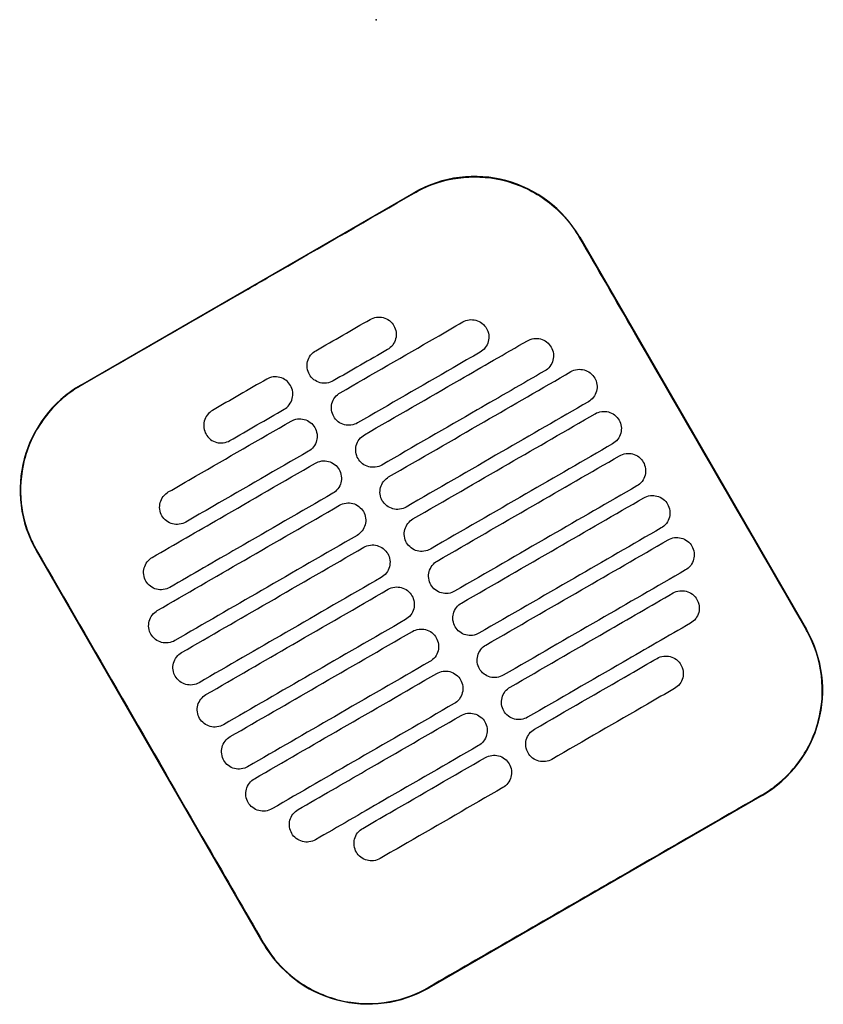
# Model space of a CAD drawing. Header units: metres. Extents: x 15.2 to 54.2, y -39.7 to 1.1.
# Tile 114 of 256: x 35.249 to 35.447, y -39.003 to -38.76. Entities that reach past the tile are written whole.
import ezdxf

# ---------------------------------------------------------------- set-up
doc = ezdxf.new("R2010")
doc.units = ezdxf.units.M
doc.header["$MEASUREMENT"] = 0
doc.layers.add('2D', color=252, linetype='Continuous')
doc.layers.add('PUNTO', color=1, linetype='Continuous')

# ---------------------------------------------------------------- blocks, each defined once
blk = doc.blocks.new('2D_QYOS_600')
for p, q in [((0.50145, -2.05328), (0.58371, -2.00576)), ((0.6247, -2.01673), (0.68072, -2.11371)), ((0.54651, -2.19125), (0.49048, -2.09426)), ((0.66975, -2.1547), (0.58749, -2.20222))]:
    blk.add_line(p, q)
for centre, start, end in [((0.59872, -2.03174), 30.0135, 120.0135), ((0.51646, -2.07926), 120.0135, 210.0135), ((0.65474, -2.12872), 300.0135, 30.0135), ((0.57248, -2.17624), 210.0135, 300.0135)]:
    blk.add_arc(centre, 0.03, start, end)
for points, knots in [([(0.58377, -2.00586), (0.58443, -2.00548), (0.5851, -2.00512), (0.589, -2.00325), (0.59245, -2.00229), (0.59959, -2.00164), (0.60321, -2.00196), (0.61053, -2.00399), (0.61413, -2.00581), (0.62022, -2.01063), (0.62272, -2.01352), (0.6246, -2.01679)], [-8.20809, -8.20809, -8.20809, -8.20809, -7.978943, -7.978943, -6.912231, -6.912231, -5.830065, -5.830065, -4.632711, -4.632711, -3.498654, -3.498654, -3.498654, -3.498654]), ([(0.54264, -2.02963), (0.54427, -2.02869), (0.54589, -2.02775), (0.5614, -2.01879), (0.57279, -2.0122), (0.58377, -2.00586)], [-12.071476, -12.071476, -12.071476, -12.071476, -11.509189, -11.509189, -6.696301, -6.696301, -6.696301, -6.696301]), ([(0.6246, -2.01679), (0.62916, -2.02468), (0.63389, -2.03288), (0.65254, -2.06518), (0.66658, -2.08948), (0.68063, -2.11377)], [-3.18138, -3.18138, -3.18138, -3.18138, -2.673929, -2.673929, -1.133377, -1.133377, -1.133377, -1.133377]), ([(0.57293, -2.03705), (0.57335, -2.03681), (0.5739, -2.03659), (0.57508, -2.03644), (0.57563, -2.03648), (0.57671, -2.03676), (0.57723, -2.03701), (0.57819, -2.03774), (0.57855, -2.0382), (0.5788, -2.03863)], [-0.5513269, -0.5513269, -0.5513269, -0.5513269, -0.4030891, -0.4030891, -0.2776846, -0.2776846, -0.1471626, -0.1471626, 0, 0, 0, 0]), ([(0.5655, -2.0552), (0.57337, -2.05066), (0.58123, -2.04611), (0.59134, -2.04028), (0.59358, -2.03898), (0.59581, -2.03769)], [0.699452, 0.699452, 0.699452, 0.699452, 3.425217, 3.425217, 4.200582, 4.200582, 4.200582, 4.200582]), ([(0.5788, -2.03863), (0.57904, -2.03905), (0.57926, -2.0396), (0.57941, -2.04079), (0.57937, -2.04134), (0.57909, -2.04242), (0.57884, -2.04294), (0.57811, -2.04389), (0.57765, -2.04425), (0.57723, -2.0445)], [-0.5553938, -0.5553938, -0.5553938, -0.5553938, -0.4045733, -0.4045733, -0.2782728, -0.2782728, -0.147221, -0.147221, 0, 0, 0, 0]), ([(0.59581, -2.03769), (0.59624, -2.03745), (0.59679, -2.03723), (0.59797, -2.03708), (0.59852, -2.03712), (0.5996, -2.0374), (0.60011, -2.03765), (0.60107, -2.03838), (0.60144, -2.03884), (0.60168, -2.03927)], [-0.5513875, -0.5513875, -0.5513875, -0.5513875, -0.4031047, -0.4031047, -0.2776919, -0.2776919, -0.1471638, -0.1471638, 0, 0, 0, 0]), ([(0.60168, -2.03927), (0.60193, -2.03969), (0.60215, -2.04024), (0.6023, -2.04143), (0.60226, -2.04198), (0.60198, -2.04306), (0.60173, -2.04357), (0.601, -2.04453), (0.60054, -2.04489), (0.60012, -2.04514)], [-0.5553353, -0.5553353, -0.5553353, -0.5553353, -0.4045593, -0.4045593, -0.278267, -0.278267, -0.1472205, -0.1472205, 0, 0, 0, 0]), ([(0.5715, -2.06559), (0.57937, -2.06105), (0.58724, -2.0565), (0.60066, -2.04875), (0.60622, -2.04554), (0.61177, -2.04233)], [0.699452, 0.699452, 0.699452, 0.699452, 3.42526, 3.42526, 5.350619, 5.350619, 5.350619, 5.350619]), ([(0.61177, -2.04233), (0.6122, -2.04208), (0.61275, -2.04187), (0.61393, -2.04172), (0.61448, -2.04175), (0.61556, -2.04204), (0.61607, -2.04229), (0.61703, -2.04302), (0.6174, -2.04348), (0.61764, -2.0439)], [-0.5514248, -0.5514248, -0.5514248, -0.5514248, -0.4031161, -0.4031161, -0.2776965, -0.2776965, -0.1471644, -0.1471644, 0, 0, 0, 0]), ([(0.61764, -2.0439), (0.61789, -2.04433), (0.61811, -2.04488), (0.61826, -2.04607), (0.61822, -2.04662), (0.61794, -2.04769), (0.61769, -2.04821), (0.61696, -2.04917), (0.6165, -2.04953), (0.61608, -2.04978)], [-0.5553003, -0.5553003, -0.5553003, -0.5553003, -0.4045497, -0.4045497, -0.2782639, -0.2782639, -0.1472208, -0.1472208, 0, 0, 0, 0]), ([(0.55793, -2.05068), (0.55768, -2.05026), (0.55746, -2.04971), (0.55731, -2.04852), (0.55735, -2.04797), (0.55763, -2.04689), (0.55788, -2.04638), (0.55861, -2.04542), (0.55907, -2.04506), (0.5595, -2.04481)], [-0.5554178, -0.5554178, -0.5554178, -0.5554178, -0.4045751, -0.4045751, -0.2782741, -0.2782741, -0.1472211, -0.1472211, 0, 0, 0, 0]), ([(0.60012, -2.04514), (0.59788, -2.04643), (0.59564, -2.04772), (0.58553, -2.05356), (0.57767, -2.05811), (0.5698, -2.06265)], [2.649916, 2.649916, 2.649916, 2.649916, 3.425249, 3.425249, 6.151046, 6.151046, 6.151046, 6.151046]), ([(0.55325, -2.05338), (0.55301, -2.05296), (0.55264, -2.0525), (0.55168, -2.05177), (0.55116, -2.05152), (0.55009, -2.05124), (0.54953, -2.0512), (0.54835, -2.05135), (0.54781, -2.05157), (0.54738, -2.05181)], [0, 0, 0, 0, 0.1471605, 0.1471605, 0.2776781, 0.2776781, 0.4030803, 0.4030803, 0.5512777, 0.5512777, 0.5512777, 0.5512777]), ([(0.5638, -2.05226), (0.56337, -2.0525), (0.56283, -2.05272), (0.56164, -2.05287), (0.56109, -2.05283), (0.56002, -2.05255), (0.5595, -2.0523), (0.55854, -2.05157), (0.55817, -2.05111), (0.55793, -2.05068)], [-0.5512937, -0.5512937, -0.5512937, -0.5512937, -0.403082, -0.403082, -0.27768, -0.27768, -0.1471612, -0.1471612, 0, 0, 0, 0]), ([(0.61608, -2.04978), (0.61052, -2.05299), (0.60496, -2.0562), (0.59154, -2.06395), (0.58367, -2.0685), (0.5758, -2.07304)], [1.499949, 1.499949, 1.499949, 1.499949, 3.425284, 3.425284, 6.151116, 6.151116, 6.151116, 6.151116]), ([(0.5775, -2.07598), (0.58537, -2.07144), (0.59324, -2.0669), (0.60825, -2.05822), (0.61539, -2.0541), (0.62254, -2.04997)], [0.699452, 0.699452, 0.699452, 0.699452, 3.425292, 3.425292, 5.900643, 5.900643, 5.900643, 5.900643]), ([(0.62254, -2.04997), (0.62296, -2.04972), (0.62351, -2.04951), (0.62469, -2.04936), (0.62525, -2.04939), (0.62632, -2.04968), (0.62684, -2.04993), (0.6278, -2.05066), (0.62816, -2.05112), (0.62841, -2.05154)], [-0.5514378, -0.5514378, -0.5514378, -0.5514378, -0.4031217, -0.4031217, -0.2776979, -0.2776979, -0.1471642, -0.1471642, 0, 0, 0, 0]), ([(0.50151, -2.05338), (0.50145, -2.05341), (0.50139, -2.05344), (0.49792, -2.05548), (0.49494, -2.05814), (0.49019, -2.06446), (0.48846, -2.06806), (0.4866, -2.07536), (0.48635, -2.07897), (0.48707, -2.08549), (0.48784, -2.08837), (0.48947, -2.09216), (0.49, -2.0932), (0.49058, -2.09421)], [8.273299, 8.273299, 8.273299, 8.273299, 8.293543, 8.293543, 9.48086, 9.48086, 10.665623, 10.665623, 11.74288, 11.74288, 12.632334, 12.632334, 12.981673, 12.981673, 12.981673, 12.981673]), ([(0.55168, -2.05926), (0.55211, -2.05901), (0.55257, -2.05865), (0.55329, -2.05769), (0.55355, -2.05717), (0.55383, -2.0561), (0.55386, -2.05555), (0.55372, -2.05436), (0.5535, -2.05381), (0.55325, -2.05338)], [0, 0, 0, 0, 0.1472222, 0.1472222, 0.2782773, 0.2782773, 0.4045795, 0.4045795, 0.5554397, 0.5554397, 0.5554397, 0.5554397]), ([(0.62841, -2.05154), (0.62865, -2.05197), (0.62887, -2.05252), (0.62902, -2.05371), (0.62898, -2.05426), (0.6287, -2.05533), (0.62845, -2.05585), (0.62772, -2.05681), (0.62727, -2.05717), (0.62684, -2.05742)], [-0.5552876, -0.5552876, -0.5552876, -0.5552876, -0.4045446, -0.4045446, -0.2782629, -0.2782629, -0.1472212, -0.1472212, 0, 0, 0, 0]), ([(0.56393, -2.06107), (0.56369, -2.06065), (0.56347, -2.0601), (0.56332, -2.05891), (0.56335, -2.05836), (0.56364, -2.05729), (0.56389, -2.05677), (0.56462, -2.05581), (0.56507, -2.05545), (0.5655, -2.0552)], [-0.5553983, -0.5553983, -0.5553983, -0.5553983, -0.4045681, -0.4045681, -0.278271, -0.278271, -0.1472202, -0.1472202, 0, 0, 0, 0]), ([(0.62684, -2.05742), (0.6197, -2.06154), (0.61255, -2.06567), (0.59754, -2.07434), (0.58967, -2.07889), (0.5818, -2.08343)], [0.949973, 0.949973, 0.949973, 0.949973, 3.425307, 3.425307, 6.151164, 6.151164, 6.151164, 6.151164]), ([(0.53395, -2.05957), (0.53353, -2.05981), (0.53307, -2.06018), (0.53234, -2.06113), (0.53209, -2.06165), (0.53181, -2.06272), (0.53177, -2.06328), (0.53192, -2.06447), (0.53214, -2.06502), (0.53238, -2.06544)], [0, 0, 0, 0, 0.147223, 0.147223, 0.2782783, 0.2782783, 0.4045781, 0.4045781, 0.5554474, 0.5554474, 0.5554474, 0.5554474]), ([(0.58351, -2.08638), (0.59137, -2.08183), (0.59924, -2.07729), (0.61425, -2.06861), (0.6214, -2.06449), (0.62854, -2.06036)], [0.699452, 0.699452, 0.699452, 0.699452, 3.425313, 3.425313, 5.900643, 5.900643, 5.900643, 5.900643]), ([(0.62854, -2.06036), (0.62896, -2.06012), (0.62951, -2.0599), (0.63069, -2.05975), (0.63125, -2.05979), (0.63232, -2.06007), (0.63284, -2.06032), (0.6338, -2.06105), (0.63417, -2.06151), (0.63441, -2.06193)], [-0.5514274, -0.5514274, -0.5514274, -0.5514274, -0.4031209, -0.4031209, -0.2776962, -0.2776962, -0.1471634, -0.1471634, 0, 0, 0, 0]), ([(0.52307, -2.07971), (0.52531, -2.07842), (0.52754, -2.07713), (0.53765, -2.07129), (0.54552, -2.06675), (0.55338, -2.0622)], [2.649852, 2.649852, 2.649852, 2.649852, 3.425217, 3.425217, 6.150983, 6.150983, 6.150983, 6.150983]), ([(0.55338, -2.0622), (0.55381, -2.06196), (0.55436, -2.06174), (0.55554, -2.06159), (0.55609, -2.06163), (0.55717, -2.06191), (0.55768, -2.06216), (0.55864, -2.06289), (0.55901, -2.06335), (0.55925, -2.06378)], [-0.5512944, -0.5512944, -0.5512944, -0.5512944, -0.4030833, -0.4030833, -0.2776787, -0.2776787, -0.1471599, -0.1471599, 0, 0, 0, 0]), ([(0.5698, -2.06265), (0.56938, -2.06289), (0.56883, -2.06311), (0.56765, -2.06326), (0.56709, -2.06322), (0.56602, -2.06294), (0.5655, -2.06269), (0.56454, -2.06196), (0.56418, -2.0615), (0.56393, -2.06107)], [-0.5513071, -0.5513071, -0.5513071, -0.5513071, -0.4030846, -0.4030846, -0.2776802, -0.2776802, -0.1471604, -0.1471604, 0, 0, 0, 0]), ([(0.63441, -2.06193), (0.63466, -2.06236), (0.63488, -2.06291), (0.63502, -2.0641), (0.63499, -2.06465), (0.63471, -2.06572), (0.63445, -2.06624), (0.63373, -2.0672), (0.63327, -2.06756), (0.63284, -2.06781)], [-0.5552953, -0.5552953, -0.5552953, -0.5552953, -0.4045437, -0.4045437, -0.2782634, -0.2782634, -0.1472215, -0.1472215, 0, 0, 0, 0]), ([(0.53238, -2.06544), (0.53263, -2.06586), (0.53299, -2.06632), (0.53395, -2.06706), (0.53447, -2.06731), (0.53555, -2.06759), (0.5361, -2.06763), (0.53728, -2.06748), (0.53783, -2.06726), (0.53825, -2.06702)], [0, 0, 0, 0, 0.1471602, 0.1471602, 0.2776775, 0.2776775, 0.4030818, 0.4030818, 0.5512681, 0.5512681, 0.5512681, 0.5512681]), ([(0.55925, -2.06378), (0.5595, -2.0642), (0.55972, -2.06475), (0.55987, -2.06594), (0.55983, -2.06649), (0.55955, -2.06757), (0.5593, -2.06808), (0.55857, -2.06904), (0.55811, -2.0694), (0.55769, -2.06965)], [-0.5554159, -0.5554159, -0.5554159, -0.5554159, -0.4045716, -0.4045716, -0.2782736, -0.2782736, -0.1472211, -0.1472211, 0, 0, 0, 0]), ([(0.56993, -2.07147), (0.56969, -2.07104), (0.56947, -2.07049), (0.56932, -2.0693), (0.56936, -2.06875), (0.56964, -2.06768), (0.56989, -2.06716), (0.57062, -2.0662), (0.57108, -2.06584), (0.5715, -2.06559)], [-0.5553838, -0.5553838, -0.5553838, -0.5553838, -0.4045626, -0.4045626, -0.2782686, -0.2782686, -0.1472195, -0.1472195, 0, 0, 0, 0]), ([(0.63284, -2.06781), (0.6257, -2.07193), (0.61855, -2.07606), (0.60354, -2.08473), (0.59567, -2.08928), (0.58781, -2.09382)], [0.949998, 0.949998, 0.949998, 0.949998, 3.42532, 3.42532, 6.151189, 6.151189, 6.151189, 6.151189]), ([(0.55769, -2.06965), (0.54982, -2.07419), (0.54195, -2.07874), (0.53185, -2.08457), (0.52961, -2.08587), (0.52737, -2.08716)], [0.699452, 0.699452, 0.699452, 0.699452, 3.425249, 3.425249, 4.200582, 4.200582, 4.200582, 4.200582]), ([(0.63454, -2.07075), (0.63497, -2.07051), (0.63552, -2.07029), (0.6367, -2.07014), (0.63725, -2.07018), (0.63833, -2.07046), (0.63884, -2.07071), (0.6398, -2.07144), (0.64017, -2.0719), (0.64041, -2.07233)], [-0.5514139, -0.5514139, -0.5514139, -0.5514139, -0.4031194, -0.4031194, -0.2776944, -0.2776944, -0.1471626, -0.1471626, 0, 0, 0, 0]), ([(0.51911, -2.09586), (0.52467, -2.09265), (0.53023, -2.08944), (0.54365, -2.08168), (0.55152, -2.07714), (0.55939, -2.07259)], [1.499901, 1.499901, 1.499901, 1.499901, 3.42526, 3.42526, 6.151068, 6.151068, 6.151068, 6.151068]), ([(0.55939, -2.07259), (0.55981, -2.07235), (0.56036, -2.07213), (0.56154, -2.07198), (0.56209, -2.07202), (0.56317, -2.0723), (0.56369, -2.07255), (0.56465, -2.07328), (0.56501, -2.07374), (0.56526, -2.07417)], [-0.5513075, -0.5513075, -0.5513075, -0.5513075, -0.4030857, -0.4030857, -0.2776792, -0.2776792, -0.1471593, -0.1471593, 0, 0, 0, 0]), ([(0.5758, -2.07304), (0.57538, -2.07329), (0.57483, -2.0735), (0.57365, -2.07365), (0.5731, -2.07362), (0.57202, -2.07333), (0.5715, -2.07308), (0.57054, -2.07235), (0.57018, -2.07189), (0.56993, -2.07147)], [-0.5513171, -0.5513171, -0.5513171, -0.5513171, -0.4030867, -0.4030867, -0.2776803, -0.2776803, -0.1471597, -0.1471597, 0, 0, 0, 0]), ([(0.58951, -2.09677), (0.59738, -2.09222), (0.60524, -2.08768), (0.62026, -2.079), (0.6274, -2.07488), (0.63454, -2.07075)], [0.699452, 0.699452, 0.699452, 0.699452, 3.425322, 3.425322, 5.900643, 5.900643, 5.900643, 5.900643]), ([(0.64041, -2.07233), (0.64066, -2.07275), (0.64088, -2.0733), (0.64103, -2.07449), (0.64099, -2.07504), (0.64071, -2.07612), (0.64046, -2.07663), (0.63973, -2.07759), (0.63927, -2.07795), (0.63885, -2.0782)], [-0.5553076, -0.5553076, -0.5553076, -0.5553076, -0.4045445, -0.4045445, -0.2782646, -0.2782646, -0.1472219, -0.1472219, 0, 0, 0, 0]), ([(0.56526, -2.07417), (0.5655, -2.07459), (0.56572, -2.07514), (0.56587, -2.07633), (0.56583, -2.07688), (0.56555, -2.07796), (0.5653, -2.07847), (0.56457, -2.07943), (0.56411, -2.07979), (0.56369, -2.08004)], [-0.555397, -0.555397, -0.555397, -0.555397, -0.4045652, -0.4045652, -0.2782705, -0.2782705, -0.1472202, -0.1472202, 0, 0, 0, 0]), ([(0.57593, -2.08186), (0.57569, -2.08143), (0.57547, -2.08088), (0.57532, -2.07969), (0.57536, -2.07914), (0.57564, -2.07807), (0.57589, -2.07755), (0.57662, -2.0766), (0.57708, -2.07623), (0.5775, -2.07598)], [-0.5553742, -0.5553742, -0.5553742, -0.5553742, -0.4045587, -0.4045587, -0.278267, -0.278267, -0.1472191, -0.1472191, 0, 0, 0, 0]), ([(0.5215, -2.08558), (0.52126, -2.08516), (0.52104, -2.08461), (0.52089, -2.08342), (0.52092, -2.08287), (0.52121, -2.0818), (0.52146, -2.08128), (0.52219, -2.08032), (0.52264, -2.07996), (0.52307, -2.07971)], [-0.555418, -0.555418, -0.555418, -0.555418, -0.4045683, -0.4045683, -0.2782762, -0.2782762, -0.1472238, -0.1472238, 0, 0, 0, 0]), ([(0.56369, -2.08004), (0.55582, -2.08458), (0.54795, -2.08913), (0.53453, -2.09688), (0.52897, -2.10009), (0.52341, -2.1033)], [0.699452, 0.699452, 0.699452, 0.699452, 3.425284, 3.425284, 5.350619, 5.350619, 5.350619, 5.350619]), ([(0.63885, -2.0782), (0.6317, -2.08232), (0.62456, -2.08645), (0.60954, -2.09512), (0.60168, -2.09967), (0.59381, -2.10421)], [0.950001, 0.950001, 0.950001, 0.950001, 3.425322, 3.425322, 6.151192, 6.151192, 6.151192, 6.151192]), ([(0.56539, -2.08298), (0.56581, -2.08274), (0.56636, -2.08252), (0.56754, -2.08237), (0.56809, -2.08241), (0.56917, -2.08269), (0.56969, -2.08294), (0.57065, -2.08367), (0.57101, -2.08413), (0.57126, -2.08456)], [-0.5513173, -0.5513173, -0.5513173, -0.5513173, -0.4030875, -0.4030875, -0.2776797, -0.2776797, -0.147159, -0.147159, 0, 0, 0, 0]), ([(0.5818, -2.08343), (0.58138, -2.08368), (0.58083, -2.08389), (0.57965, -2.08404), (0.5791, -2.08401), (0.57802, -2.08372), (0.5775, -2.08347), (0.57655, -2.08274), (0.57618, -2.08228), (0.57593, -2.08186)], [-0.5513237, -0.5513237, -0.5513237, -0.5513237, -0.4030882, -0.4030882, -0.2776804, -0.2776804, -0.1471592, -0.1471592, 0, 0, 0, 0]), ([(0.59551, -2.10716), (0.60338, -2.10261), (0.61125, -2.09807), (0.62626, -2.0894), (0.6334, -2.08527), (0.64055, -2.08114)], [0.699452, 0.699452, 0.699452, 0.699452, 3.425321, 3.425321, 5.900643, 5.900643, 5.900643, 5.900643]), ([(0.64055, -2.08114), (0.64097, -2.0809), (0.64152, -2.08068), (0.6427, -2.08053), (0.64325, -2.08057), (0.64433, -2.08085), (0.64485, -2.0811), (0.64581, -2.08183), (0.64617, -2.08229), (0.64642, -2.08272)], [-0.551397, -0.551397, -0.551397, -0.551397, -0.4031173, -0.4031173, -0.2776925, -0.2776925, -0.1471621, -0.1471621, 0, 0, 0, 0]), ([(0.64642, -2.08272), (0.64666, -2.08314), (0.64688, -2.08369), (0.64703, -2.08488), (0.64699, -2.08543), (0.64671, -2.08651), (0.64646, -2.08702), (0.64573, -2.08798), (0.64527, -2.08834), (0.64485, -2.08859)], [-0.5553245, -0.5553245, -0.5553245, -0.5553245, -0.4045471, -0.4045471, -0.2782667, -0.2782667, -0.1472226, -0.1472226, 0, 0, 0, 0]), ([(0.52035, -2.109), (0.5275, -2.10487), (0.53464, -2.10074), (0.54965, -2.09207), (0.55752, -2.08753), (0.56539, -2.08298)], [0.949941, 0.949941, 0.949941, 0.949941, 3.425292, 3.425292, 6.151132, 6.151132, 6.151132, 6.151132]), ([(0.57126, -2.08456), (0.5715, -2.08498), (0.57172, -2.08553), (0.57187, -2.08672), (0.57183, -2.08727), (0.57155, -2.08835), (0.5713, -2.08886), (0.57057, -2.08982), (0.57012, -2.09018), (0.56969, -2.09043)], [-0.555383, -0.555383, -0.555383, -0.555383, -0.4045604, -0.4045604, -0.2782682, -0.2782682, -0.1472195, -0.1472195, 0, 0, 0, 0]), ([(0.52737, -2.08716), (0.52695, -2.0874), (0.5264, -2.08762), (0.52522, -2.08777), (0.52466, -2.08773), (0.52359, -2.08745), (0.52307, -2.0872), (0.52211, -2.08647), (0.52175, -2.08601), (0.5215, -2.08558)], [-0.5513007, -0.5513007, -0.5513007, -0.5513007, -0.4030941, -0.4030941, -0.2776814, -0.2776814, -0.1471603, -0.1471603, 0, 0, 0, 0]), ([(0.58194, -2.09225), (0.58169, -2.09183), (0.58147, -2.09127), (0.58132, -2.09009), (0.58136, -2.08953), (0.58164, -2.08846), (0.58189, -2.08794), (0.58262, -2.08699), (0.58308, -2.08662), (0.58351, -2.08638)], [-0.5553693, -0.5553693, -0.5553693, -0.5553693, -0.4045566, -0.4045566, -0.2782661, -0.2782661, -0.1472189, -0.1472189, 0, 0, 0, 0]), ([(0.64485, -2.08859), (0.6377, -2.09272), (0.63056, -2.09684), (0.61555, -2.10551), (0.60768, -2.11006), (0.59981, -2.1146)], [0.949982, 0.949982, 0.949982, 0.949982, 3.425312, 3.425312, 6.151173, 6.151173, 6.151173, 6.151173]), ([(0.56969, -2.09043), (0.56182, -2.09497), (0.55396, -2.09952), (0.53894, -2.10819), (0.5318, -2.11232), (0.52465, -2.11645)], [0.699452, 0.699452, 0.699452, 0.699452, 3.425308, 3.425308, 5.900643, 5.900643, 5.900643, 5.900643]), ([(0.58781, -2.09382), (0.58738, -2.09407), (0.58684, -2.09428), (0.58565, -2.09443), (0.5851, -2.0944), (0.58403, -2.09412), (0.58351, -2.09386), (0.58255, -2.09313), (0.58218, -2.09267), (0.58194, -2.09225)], [-0.551327, -0.551327, -0.551327, -0.551327, -0.403089, -0.403089, -0.2776804, -0.2776804, -0.1471589, -0.1471589, 0, 0, 0, 0]), ([(0.60151, -2.11755), (0.60938, -2.113), (0.61725, -2.10846), (0.63226, -2.09979), (0.6394, -2.09566), (0.64655, -2.09153)], [0.699452, 0.699452, 0.699452, 0.699452, 3.425308, 3.425308, 5.900643, 5.900643, 5.900643, 5.900643]), ([(0.64655, -2.09153), (0.64697, -2.09129), (0.64752, -2.09107), (0.6487, -2.09092), (0.64925, -2.09096), (0.65033, -2.09124), (0.65085, -2.09149), (0.65181, -2.09222), (0.65217, -2.09268), (0.65242, -2.09311)], [-0.551377, -0.551377, -0.551377, -0.551377, -0.4031143, -0.4031143, -0.2776905, -0.2776905, -0.1471617, -0.1471617, 0, 0, 0, 0]), ([(0.49058, -2.09421), (0.50462, -2.1185), (0.51866, -2.14279), (0.53733, -2.17512), (0.54196, -2.18316), (0.5466, -2.19119)], [1.133412, 1.133412, 1.133412, 1.133412, 2.681586, 2.681586, 3.193366, 3.193366, 3.193366, 3.193366]), ([(0.52636, -2.11939), (0.5335, -2.11526), (0.54064, -2.11114), (0.55566, -2.10246), (0.56352, -2.09792), (0.57139, -2.09337)], [0.949982, 0.949982, 0.949982, 0.949982, 3.425312, 3.425312, 6.151173, 6.151173, 6.151173, 6.151173]), ([(0.57139, -2.09337), (0.57181, -2.09313), (0.57236, -2.09291), (0.57354, -2.09276), (0.5741, -2.0928), (0.57517, -2.09308), (0.57569, -2.09333), (0.57665, -2.09406), (0.57702, -2.09452), (0.57726, -2.09495)], [-0.5513238, -0.5513238, -0.5513238, -0.5513238, -0.4030887, -0.4030887, -0.27768, -0.27768, -0.1471588, -0.1471588, 0, 0, 0, 0]), ([(0.57726, -2.09495), (0.57751, -2.09537), (0.57773, -2.09592), (0.57787, -2.09711), (0.57784, -2.09766), (0.57756, -2.09874), (0.5773, -2.09926), (0.57658, -2.10021), (0.57612, -2.10057), (0.57569, -2.10082)], [-0.5553737, -0.5553737, -0.5553737, -0.5553737, -0.4045574, -0.4045574, -0.2782667, -0.2782667, -0.1472191, -0.1472191, 0, 0, 0, 0]), ([(0.65242, -2.09311), (0.65266, -2.09353), (0.65288, -2.09408), (0.65303, -2.09527), (0.65299, -2.09582), (0.65271, -2.0969), (0.65246, -2.09741), (0.65173, -2.09837), (0.65128, -2.09873), (0.65085, -2.09898)], [-0.5553462, -0.5553462, -0.5553462, -0.5553462, -0.4045514, -0.4045514, -0.2782696, -0.2782696, -0.1472236, -0.1472236, 0, 0, 0, 0]), ([(0.51754, -2.10173), (0.5173, -2.10131), (0.51708, -2.10075), (0.51693, -2.09957), (0.51697, -2.09901), (0.51725, -2.09794), (0.5175, -2.09742), (0.51823, -2.09647), (0.51869, -2.0961), (0.51911, -2.09586)], [-0.55538, -0.55538, -0.55538, -0.55538, -0.4045589, -0.4045589, -0.278273, -0.278273, -0.147224, -0.147224, 0, 0, 0, 0]), ([(0.58794, -2.10264), (0.5877, -2.10222), (0.58748, -2.10166), (0.58733, -2.10048), (0.58736, -2.09992), (0.58765, -2.09885), (0.5879, -2.09833), (0.58863, -2.09738), (0.58908, -2.09701), (0.58951, -2.09677)], [-0.5553691, -0.5553691, -0.5553691, -0.5553691, -0.4045561, -0.4045561, -0.278266, -0.278266, -0.1472189, -0.1472189, 0, 0, 0, 0]), ([(0.65085, -2.09898), (0.64371, -2.10311), (0.63656, -2.10723), (0.62155, -2.11591), (0.61368, -2.12045), (0.60581, -2.125)], [0.949941, 0.949941, 0.949941, 0.949941, 3.425291, 3.425291, 6.151132, 6.151132, 6.151132, 6.151132]), ([(0.52341, -2.1033), (0.52299, -2.10355), (0.52244, -2.10376), (0.52126, -2.10391), (0.52071, -2.10388), (0.51963, -2.1036), (0.51911, -2.10334), (0.51816, -2.10261), (0.51779, -2.10215), (0.51754, -2.10173)], [-0.551342, -0.551342, -0.551342, -0.551342, -0.4031061, -0.4031061, -0.2776864, -0.2776864, -0.147161, -0.147161, 0, 0, 0, 0]), ([(0.57569, -2.10082), (0.56783, -2.10536), (0.55996, -2.10991), (0.54495, -2.11858), (0.5378, -2.12271), (0.53066, -2.12684)], [0.699452, 0.699452, 0.699452, 0.699452, 3.425321, 3.425321, 5.900643, 5.900643, 5.900643, 5.900643]), ([(0.53236, -2.12978), (0.5395, -2.12565), (0.54665, -2.12153), (0.56166, -2.11285), (0.56953, -2.10831), (0.57739, -2.10376)], [0.950001, 0.950001, 0.950001, 0.950001, 3.425322, 3.425322, 6.151192, 6.151192, 6.151192, 6.151192]), ([(0.57739, -2.10376), (0.57782, -2.10352), (0.57837, -2.1033), (0.57955, -2.10315), (0.5801, -2.10319), (0.58118, -2.10347), (0.58169, -2.10372), (0.58265, -2.10445), (0.58302, -2.10491), (0.58326, -2.10534)], [-0.551327, -0.551327, -0.551327, -0.551327, -0.4030892, -0.4030892, -0.2776802, -0.2776802, -0.1471588, -0.1471588, 0, 0, 0, 0]), ([(0.59381, -2.10421), (0.59339, -2.10446), (0.59284, -2.10468), (0.59166, -2.10482), (0.5911, -2.10479), (0.59003, -2.10451), (0.58951, -2.10425), (0.58855, -2.10352), (0.58819, -2.10306), (0.58794, -2.10264)], [-0.551327, -0.551327, -0.551327, -0.551327, -0.4030892, -0.4030892, -0.2776802, -0.2776802, -0.1471588, -0.1471588, 0, 0, 0, 0]), ([(0.60751, -2.12794), (0.61538, -2.12339), (0.62325, -2.11885), (0.63668, -2.11109), (0.64223, -2.10788), (0.64779, -2.10467)], [0.699452, 0.699452, 0.699452, 0.699452, 3.425284, 3.425284, 5.350619, 5.350619, 5.350619, 5.350619]), ([(0.64779, -2.10467), (0.64821, -2.10443), (0.64876, -2.10421), (0.64994, -2.10406), (0.65049, -2.1041), (0.65157, -2.10438), (0.65209, -2.10463), (0.65305, -2.10537), (0.65341, -2.10582), (0.65366, -2.10625)], [-0.5513421, -0.5513421, -0.5513421, -0.5513421, -0.4031061, -0.4031061, -0.2776864, -0.2776864, -0.147161, -0.147161, 0, 0, 0, 0]), ([(0.58326, -2.10534), (0.58351, -2.10576), (0.58373, -2.10631), (0.58388, -2.1075), (0.58384, -2.10805), (0.58356, -2.10913), (0.58331, -2.10965), (0.58258, -2.1106), (0.58212, -2.11097), (0.5817, -2.11121)], [-0.5553691, -0.5553691, -0.5553691, -0.5553691, -0.4045561, -0.4045561, -0.278266, -0.278266, -0.1472189, -0.1472189, 0, 0, 0, 0]), ([(0.59394, -2.11303), (0.5937, -2.11261), (0.59348, -2.11206), (0.59333, -2.11087), (0.59337, -2.11031), (0.59365, -2.10924), (0.5939, -2.10872), (0.59463, -2.10777), (0.59509, -2.1074), (0.59551, -2.10716)], [-0.5553737, -0.5553737, -0.5553737, -0.5553737, -0.4045574, -0.4045574, -0.2782667, -0.2782667, -0.1472191, -0.1472191, 0, 0, 0, 0]), ([(0.65366, -2.10625), (0.6539, -2.10667), (0.65412, -2.10722), (0.65427, -2.10841), (0.65423, -2.10896), (0.65395, -2.11004), (0.6537, -2.11056), (0.65297, -2.11151), (0.65252, -2.11188), (0.65209, -2.11212)], [-0.5553798, -0.5553798, -0.5553798, -0.5553798, -0.4045588, -0.4045588, -0.278273, -0.278273, -0.147224, -0.147224, 0, 0, 0, 0]), ([(0.51878, -2.11487), (0.51854, -2.11445), (0.51832, -2.1139), (0.51817, -2.11271), (0.51821, -2.11215), (0.51849, -2.11108), (0.51874, -2.11056), (0.51947, -2.10961), (0.51993, -2.10924), (0.52035, -2.109)], [-0.5553464, -0.5553464, -0.5553464, -0.5553464, -0.4045515, -0.4045515, -0.2782697, -0.2782697, -0.1472236, -0.1472236, 0, 0, 0, 0]), ([(0.5817, -2.11121), (0.57383, -2.11576), (0.56596, -2.1203), (0.55095, -2.12897), (0.5438, -2.1331), (0.53666, -2.13723)], [0.699452, 0.699452, 0.699452, 0.699452, 3.425322, 3.425322, 5.900643, 5.900643, 5.900643, 5.900643]), ([(0.53836, -2.14017), (0.5455, -2.13604), (0.55265, -2.13192), (0.56766, -2.12324), (0.57553, -2.1187), (0.5834, -2.11415)], [0.949998, 0.949998, 0.949998, 0.949998, 3.42532, 3.42532, 6.151189, 6.151189, 6.151189, 6.151189]), ([(0.5834, -2.11415), (0.58382, -2.11391), (0.58437, -2.11369), (0.58555, -2.11354), (0.5861, -2.11358), (0.58718, -2.11386), (0.5877, -2.11411), (0.58866, -2.11485), (0.58902, -2.11531), (0.58927, -2.11573)], [-0.5513269, -0.5513269, -0.5513269, -0.5513269, -0.403089, -0.403089, -0.2776804, -0.2776804, -0.1471589, -0.1471589, 0, 0, 0, 0]), ([(0.59981, -2.1146), (0.59939, -2.11485), (0.59884, -2.11507), (0.59766, -2.11521), (0.59711, -2.11518), (0.59603, -2.1149), (0.59551, -2.11464), (0.59455, -2.11391), (0.59419, -2.11345), (0.59394, -2.11303)], [-0.5513238, -0.5513238, -0.5513238, -0.5513238, -0.4030887, -0.4030887, -0.27768, -0.27768, -0.1471588, -0.1471588, 0, 0, 0, 0]), ([(0.65209, -2.11212), (0.64653, -2.11533), (0.64098, -2.11854), (0.62755, -2.1263), (0.61968, -2.13084), (0.61182, -2.13539)], [1.499901, 1.499901, 1.499901, 1.499901, 3.42526, 3.42526, 6.151068, 6.151068, 6.151068, 6.151068]), ([(0.66969, -2.1546), (0.67097, -2.15386), (0.6722, -2.15303), (0.67535, -2.15052), (0.67713, -2.14869), (0.67866, -2.14666), (0.68096, -2.14359), (0.68264, -2.14012), (0.68461, -2.13273), (0.68488, -2.12888), (0.68395, -2.12126), (0.68274, -2.11755), (0.68078, -2.11404), (0.6807, -2.1139), (0.68063, -2.11377)], [17.619777, 17.619777, 17.619777, 17.619777, 18.064718, 18.064718, 18.827754, 18.827754, 18.827754, 19.97637, 19.97637, 21.122539, 21.122539, 22.281306, 22.281306, 22.328075, 22.328075, 22.328075, 22.328075]), ([(0.52465, -2.11645), (0.52423, -2.11669), (0.52368, -2.11691), (0.5225, -2.11706), (0.52195, -2.11702), (0.52087, -2.11674), (0.52035, -2.11649), (0.5194, -2.11575), (0.51903, -2.11529), (0.51878, -2.11487)], [-0.5513769, -0.5513769, -0.5513769, -0.5513769, -0.4031143, -0.4031143, -0.2776905, -0.2776905, -0.1471617, -0.1471617, 0, 0, 0, 0]), ([(0.58927, -2.11573), (0.58951, -2.11615), (0.58973, -2.1167), (0.58988, -2.11789), (0.58984, -2.11845), (0.58956, -2.11952), (0.58931, -2.12004), (0.58858, -2.12099), (0.58812, -2.12136), (0.5877, -2.1216)], [-0.5553693, -0.5553693, -0.5553693, -0.5553693, -0.4045566, -0.4045566, -0.2782661, -0.2782661, -0.1472189, -0.1472189, 0, 0, 0, 0]), ([(0.59994, -2.12342), (0.5997, -2.123), (0.59948, -2.12245), (0.59933, -2.12126), (0.59937, -2.1207), (0.59965, -2.11963), (0.5999, -2.11911), (0.60063, -2.11816), (0.60109, -2.11779), (0.60151, -2.11755)], [-0.555383, -0.555383, -0.555383, -0.555383, -0.4045605, -0.4045605, -0.2782682, -0.2782682, -0.1472195, -0.1472195, 0, 0, 0, 0]), ([(0.52479, -2.12526), (0.52454, -2.12484), (0.52432, -2.12429), (0.52417, -2.1231), (0.52421, -2.12255), (0.52449, -2.12147), (0.52474, -2.12095), (0.52547, -2.12), (0.52593, -2.11963), (0.52636, -2.11939)], [-0.5553248, -0.5553248, -0.5553248, -0.5553248, -0.4045472, -0.4045472, -0.2782668, -0.2782668, -0.1472227, -0.1472227, 0, 0, 0, 0]), ([(0.5877, -2.1216), (0.57983, -2.12615), (0.57196, -2.13069), (0.55695, -2.13936), (0.54981, -2.14349), (0.54266, -2.14762)], [0.699452, 0.699452, 0.699452, 0.699452, 3.425313, 3.425313, 5.900643, 5.900643, 5.900643, 5.900643]), ([(0.61352, -2.13833), (0.62138, -2.13379), (0.62925, -2.12924), (0.63936, -2.1234), (0.6416, -2.12211), (0.64383, -2.12082)], [0.699452, 0.699452, 0.699452, 0.699452, 3.425249, 3.425249, 4.200582, 4.200582, 4.200582, 4.200582]), ([(0.64383, -2.12082), (0.64426, -2.12057), (0.6448, -2.12036), (0.64599, -2.12021), (0.64654, -2.12024), (0.64761, -2.12052), (0.64813, -2.12078), (0.64909, -2.12151), (0.64946, -2.12197), (0.6497, -2.12239)], [-0.5513007, -0.5513007, -0.5513007, -0.5513007, -0.4030941, -0.4030941, -0.2776814, -0.2776814, -0.1471603, -0.1471603, 0, 0, 0, 0]), ([(0.5894, -2.12455), (0.58982, -2.1243), (0.59037, -2.12408), (0.59155, -2.12394), (0.5921, -2.12397), (0.59318, -2.12425), (0.5937, -2.12451), (0.59466, -2.12524), (0.59502, -2.1257), (0.59527, -2.12612)], [-0.5513236, -0.5513236, -0.5513236, -0.5513236, -0.4030881, -0.4030881, -0.2776804, -0.2776804, -0.1471592, -0.1471592, 0, 0, 0, 0]), ([(0.60581, -2.125), (0.60539, -2.12524), (0.60484, -2.12546), (0.60366, -2.12561), (0.60311, -2.12557), (0.60203, -2.12529), (0.60151, -2.12504), (0.60056, -2.1243), (0.60019, -2.12384), (0.59994, -2.12342)], [-0.5513173, -0.5513173, -0.5513173, -0.5513173, -0.4030875, -0.4030875, -0.2776797, -0.2776797, -0.147159, -0.147159, 0, 0, 0, 0]), ([(0.6497, -2.12239), (0.64995, -2.12282), (0.65017, -2.12337), (0.65032, -2.12456), (0.65028, -2.12511), (0.65, -2.12618), (0.64975, -2.1267), (0.64902, -2.12765), (0.64856, -2.12802), (0.64814, -2.12826)], [-0.5554179, -0.5554179, -0.5554179, -0.5554179, -0.4045683, -0.4045683, -0.2782761, -0.2782761, -0.1472238, -0.1472238, 0, 0, 0, 0]), ([(0.53066, -2.12684), (0.53023, -2.12708), (0.52969, -2.1273), (0.5285, -2.12745), (0.52795, -2.12741), (0.52688, -2.12713), (0.52636, -2.12688), (0.5254, -2.12615), (0.52503, -2.12569), (0.52479, -2.12526)], [-0.5513969, -0.5513969, -0.5513969, -0.5513969, -0.4031172, -0.4031172, -0.2776925, -0.2776925, -0.1471621, -0.1471621, 0, 0, 0, 0]), ([(0.54436, -2.15056), (0.55151, -2.14643), (0.55865, -2.14231), (0.57366, -2.13364), (0.58153, -2.12909), (0.5894, -2.12455)], [0.949972, 0.949972, 0.949972, 0.949972, 3.425307, 3.425307, 6.151164, 6.151164, 6.151164, 6.151164]), ([(0.59527, -2.12612), (0.59551, -2.12654), (0.59573, -2.12709), (0.59588, -2.12828), (0.59584, -2.12884), (0.59556, -2.12991), (0.59531, -2.13043), (0.59458, -2.13138), (0.59413, -2.13175), (0.5937, -2.13199)], [-0.5553742, -0.5553742, -0.5553742, -0.5553742, -0.4045587, -0.4045587, -0.278267, -0.278267, -0.1472191, -0.1472191, 0, 0, 0, 0]), ([(0.60595, -2.13381), (0.6057, -2.13339), (0.60548, -2.13284), (0.60533, -2.13165), (0.60537, -2.1311), (0.60565, -2.13002), (0.6059, -2.1295), (0.60663, -2.12855), (0.60709, -2.12818), (0.60751, -2.12794)], [-0.5553971, -0.5553971, -0.5553971, -0.5553971, -0.4045652, -0.4045652, -0.2782705, -0.2782705, -0.1472202, -0.1472202, 0, 0, 0, 0]), ([(0.64814, -2.12826), (0.6459, -2.12956), (0.64366, -2.13085), (0.63355, -2.13669), (0.62569, -2.14123), (0.61782, -2.14578)], [2.649852, 2.649852, 2.649852, 2.649852, 3.425217, 3.425217, 6.150982, 6.150982, 6.150982, 6.150982]), ([(0.53079, -2.13565), (0.53055, -2.13523), (0.53033, -2.13468), (0.53018, -2.13349), (0.53021, -2.13294), (0.5305, -2.13186), (0.53075, -2.13135), (0.53148, -2.13039), (0.53193, -2.13003), (0.53236, -2.12978)], [-0.5553078, -0.5553078, -0.5553078, -0.5553078, -0.4045446, -0.4045446, -0.2782647, -0.2782647, -0.147222, -0.147222, 0, 0, 0, 0]), ([(0.5937, -2.13199), (0.58583, -2.13654), (0.57797, -2.14108), (0.56295, -2.14975), (0.55581, -2.15388), (0.54866, -2.15801)], [0.699452, 0.699452, 0.699452, 0.699452, 3.425292, 3.425292, 5.900643, 5.900643, 5.900643, 5.900643]), ([(0.61182, -2.13539), (0.61139, -2.13563), (0.61085, -2.13585), (0.60966, -2.136), (0.60911, -2.13596), (0.60804, -2.13568), (0.60752, -2.13543), (0.60656, -2.1347), (0.60619, -2.13424), (0.60595, -2.13381)], [-0.5513075, -0.5513075, -0.5513075, -0.5513075, -0.4030857, -0.4030857, -0.2776792, -0.2776792, -0.1471593, -0.1471593, 0, 0, 0, 0]), ([(0.53666, -2.13723), (0.53624, -2.13747), (0.53569, -2.13769), (0.53451, -2.13784), (0.53395, -2.1378), (0.53288, -2.13752), (0.53236, -2.13727), (0.5314, -2.13654), (0.53104, -2.13608), (0.53079, -2.13565)], [-0.5514137, -0.5514137, -0.5514137, -0.5514137, -0.4031194, -0.4031194, -0.2776944, -0.2776944, -0.1471627, -0.1471627, 0, 0, 0, 0]), ([(0.55513, -2.1582), (0.56068, -2.15499), (0.56624, -2.15178), (0.57967, -2.14403), (0.58753, -2.13948), (0.5954, -2.13494)], [1.499949, 1.499949, 1.499949, 1.499949, 3.425284, 3.425284, 6.151116, 6.151116, 6.151116, 6.151116]), ([(0.5954, -2.13494), (0.59582, -2.13469), (0.59637, -2.13448), (0.59755, -2.13433), (0.59811, -2.13436), (0.59918, -2.13464), (0.5997, -2.1349), (0.60066, -2.13563), (0.60103, -2.13609), (0.60127, -2.13651)], [-0.551317, -0.551317, -0.551317, -0.551317, -0.4030867, -0.4030867, -0.2776803, -0.2776803, -0.1471597, -0.1471597, 0, 0, 0, 0]), ([(0.60127, -2.13651), (0.60152, -2.13693), (0.60173, -2.13749), (0.60188, -2.13867), (0.60185, -2.13923), (0.60157, -2.1403), (0.60131, -2.14082), (0.60059, -2.14177), (0.60013, -2.14214), (0.5997, -2.14238)], [-0.5553839, -0.5553839, -0.5553839, -0.5553839, -0.4045626, -0.4045626, -0.2782686, -0.2782686, -0.1472195, -0.1472195, 0, 0, 0, 0]), ([(0.61195, -2.1442), (0.61171, -2.14378), (0.61149, -2.14323), (0.61134, -2.14204), (0.61137, -2.14149), (0.61165, -2.14041), (0.61191, -2.1399), (0.61263, -2.13894), (0.61309, -2.13858), (0.61352, -2.13833)], [-0.555416, -0.555416, -0.555416, -0.555416, -0.4045716, -0.4045716, -0.2782736, -0.2782736, -0.1472211, -0.1472211, 0, 0, 0, 0]), ([(0.53679, -2.14604), (0.53655, -2.14562), (0.53633, -2.14507), (0.53618, -2.14388), (0.53622, -2.14333), (0.5365, -2.14225), (0.53675, -2.14174), (0.53748, -2.14078), (0.53794, -2.14042), (0.53836, -2.14017)], [-0.5552955, -0.5552955, -0.5552955, -0.5552955, -0.4045438, -0.4045438, -0.2782634, -0.2782634, -0.1472215, -0.1472215, 0, 0, 0, 0]), ([(0.5997, -2.14238), (0.59184, -2.14693), (0.58397, -2.15147), (0.57054, -2.15923), (0.56499, -2.16244), (0.55943, -2.16565)], [0.699452, 0.699452, 0.699452, 0.699452, 3.42526, 3.42526, 5.350619, 5.350619, 5.350619, 5.350619]), ([(0.54266, -2.14762), (0.54224, -2.14786), (0.54169, -2.14808), (0.54051, -2.14823), (0.53996, -2.14819), (0.53888, -2.14791), (0.53836, -2.14766), (0.5374, -2.14693), (0.53704, -2.14647), (0.53679, -2.14604)], [-0.5514273, -0.5514273, -0.5514273, -0.5514273, -0.4031209, -0.4031209, -0.2776962, -0.2776962, -0.1471634, -0.1471634, 0, 0, 0, 0]), ([(0.57109, -2.16284), (0.57333, -2.16155), (0.57556, -2.16025), (0.58567, -2.15442), (0.59354, -2.14987), (0.6014, -2.14533)], [2.649916, 2.649916, 2.649916, 2.649916, 3.425249, 3.425249, 6.151046, 6.151046, 6.151046, 6.151046]), ([(0.6014, -2.14533), (0.60183, -2.14508), (0.60238, -2.14487), (0.60356, -2.14472), (0.60411, -2.14475), (0.60519, -2.14503), (0.6057, -2.14529), (0.60666, -2.14602), (0.60703, -2.14648), (0.60727, -2.1469)], [-0.551307, -0.551307, -0.551307, -0.551307, -0.4030846, -0.4030846, -0.2776802, -0.2776802, -0.1471604, -0.1471604, 0, 0, 0, 0]), ([(0.61782, -2.14578), (0.6174, -2.14602), (0.61685, -2.14624), (0.61567, -2.14639), (0.61511, -2.14635), (0.61404, -2.14607), (0.61352, -2.14582), (0.61256, -2.14509), (0.61219, -2.14463), (0.61195, -2.1442)], [-0.5512944, -0.5512944, -0.5512944, -0.5512944, -0.4030833, -0.4030833, -0.2776787, -0.2776787, -0.1471599, -0.1471599, 0, 0, 0, 0]), ([(0.60727, -2.1469), (0.60752, -2.14733), (0.60774, -2.14788), (0.60789, -2.14907), (0.60785, -2.14962), (0.60757, -2.15069), (0.60732, -2.15121), (0.60659, -2.15216), (0.60613, -2.15253), (0.60571, -2.15277)], [-0.5553984, -0.5553984, -0.5553984, -0.5553984, -0.4045681, -0.4045681, -0.278271, -0.278271, -0.1472202, -0.1472202, 0, 0, 0, 0]), ([(0.54279, -2.15643), (0.54255, -2.15601), (0.54233, -2.15546), (0.54218, -2.15427), (0.54222, -2.15372), (0.5425, -2.15264), (0.54275, -2.15213), (0.54348, -2.15117), (0.54394, -2.15081), (0.54436, -2.15056)], [-0.5552879, -0.5552879, -0.5552879, -0.5552879, -0.4045447, -0.4045447, -0.2782629, -0.2782629, -0.1472212, -0.1472212, 0, 0, 0, 0]), ([(0.60571, -2.15277), (0.59784, -2.15732), (0.58997, -2.16186), (0.57987, -2.1677), (0.57763, -2.16899), (0.57539, -2.17029)], [0.699452, 0.699452, 0.699452, 0.699452, 3.425217, 3.425217, 4.200582, 4.200582, 4.200582, 4.200582]), ([(0.66969, -2.1546), (0.6591, -2.16072), (0.64807, -2.16708), (0.6326, -2.17602), (0.63056, -2.17719), (0.62856, -2.17835)], [-21.78268, -21.78268, -21.78268, -21.78268, -17.142885, -17.142885, -16.423665, -16.423665, -16.423665, -16.423665]), ([(0.54866, -2.15801), (0.54824, -2.15825), (0.54769, -2.15847), (0.54651, -2.15862), (0.54596, -2.15858), (0.54488, -2.1583), (0.54436, -2.15805), (0.54341, -2.15732), (0.54304, -2.15686), (0.54279, -2.15643)], [-0.5514376, -0.5514376, -0.5514376, -0.5514376, -0.4031217, -0.4031217, -0.2776979, -0.2776979, -0.1471642, -0.1471642, 0, 0, 0, 0]), ([(0.55356, -2.16407), (0.55332, -2.16365), (0.5531, -2.1631), (0.55295, -2.16191), (0.55298, -2.16136), (0.55326, -2.16028), (0.55352, -2.15977), (0.55425, -2.15881), (0.5547, -2.15845), (0.55513, -2.1582)], [-0.5553006, -0.5553006, -0.5553006, -0.5553006, -0.4045498, -0.4045498, -0.2782639, -0.2782639, -0.1472208, -0.1472208, 0, 0, 0, 0]), ([(0.56952, -2.16871), (0.56928, -2.16829), (0.56906, -2.16774), (0.56891, -2.16655), (0.56894, -2.166), (0.56923, -2.16492), (0.56948, -2.16441), (0.57021, -2.16345), (0.57066, -2.16309), (0.57109, -2.16284)], [-0.5553355, -0.5553355, -0.5553355, -0.5553355, -0.4045594, -0.4045594, -0.278267, -0.278267, -0.1472206, -0.1472206, 0, 0, 0, 0]), ([(0.55943, -2.16565), (0.55901, -2.16589), (0.55846, -2.16611), (0.55728, -2.16626), (0.55672, -2.16622), (0.55565, -2.16594), (0.55513, -2.16569), (0.55417, -2.16496), (0.55381, -2.1645), (0.55356, -2.16407)], [-0.5514247, -0.5514247, -0.5514247, -0.5514247, -0.4031161, -0.4031161, -0.2776965, -0.2776965, -0.1471644, -0.1471644, 0, 0, 0, 0]), ([(0.57539, -2.17029), (0.57497, -2.17053), (0.57442, -2.17075), (0.57324, -2.1709), (0.57268, -2.17086), (0.57161, -2.17058), (0.57109, -2.17033), (0.57013, -2.1696), (0.56977, -2.16914), (0.56952, -2.16871)], [-0.5513873, -0.5513873, -0.5513873, -0.5513873, -0.4031046, -0.4031046, -0.2776919, -0.2776919, -0.1471638, -0.1471638, 0, 0, 0, 0]), ([(0.5466, -2.19119), (0.5474, -2.19258), (0.54831, -2.1939), (0.55126, -2.19751), (0.55353, -2.19956), (0.55932, -2.20336), (0.56295, -2.20484), (0.57039, -2.20629), (0.57413, -2.20632), (0.58118, -2.20505), (0.58444, -2.20385), (0.58743, -2.20212)], [12.978915, 12.978915, 12.978915, 12.978915, 13.461173, 13.461173, 14.374287, 14.374287, 15.53872, 15.53872, 16.650066, 16.650066, 17.687358, 17.687358, 17.687358, 17.687358])]:
    blk.add_open_spline(points, degree=3, knots=knots)
for points in [[(0.54264, -2.02963), (0.52893, -2.03755), (0.51522, -2.04546), (0.50151, -2.05338)], [(0.5595, -2.04481), (0.56397, -2.04223), (0.56845, -2.03964), (0.57293, -2.03705)], [(0.57723, -2.0445), (0.57275, -2.04709), (0.56827, -2.04967), (0.5638, -2.05226)], [(0.54738, -2.05181), (0.54291, -2.0544), (0.53843, -2.05698), (0.53395, -2.05957)], [(0.53825, -2.06702), (0.54273, -2.06443), (0.54721, -2.06184), (0.55168, -2.05926)], [(0.62856, -2.17835), (0.61485, -2.18627), (0.60114, -2.1942), (0.58743, -2.20212)]]:
    blk.add_open_spline(points, degree=3)
blk = doc.blocks.new('953f7de9-fa90-4c60-b131-0dbf99bc4d1a')
at = {"layer": 'PUNTO', "color": 6}
blk.add_point((-0.64555, -0.53367, 0.082), dxfattribs=at)
at = {"layer": '2D'}
blk.add_blockref('2D_QYOS_600', (-1.22, 1.42932), dxfattribs=at)

msp = doc.modelspace()

# ---------------------------------------------------------------- block references
msp.add_blockref('953f7de9-fa90-4c60-b131-0dbf99bc4d1a', (35.98244, -38.22609))

doc.saveas('drawing.dxf')
